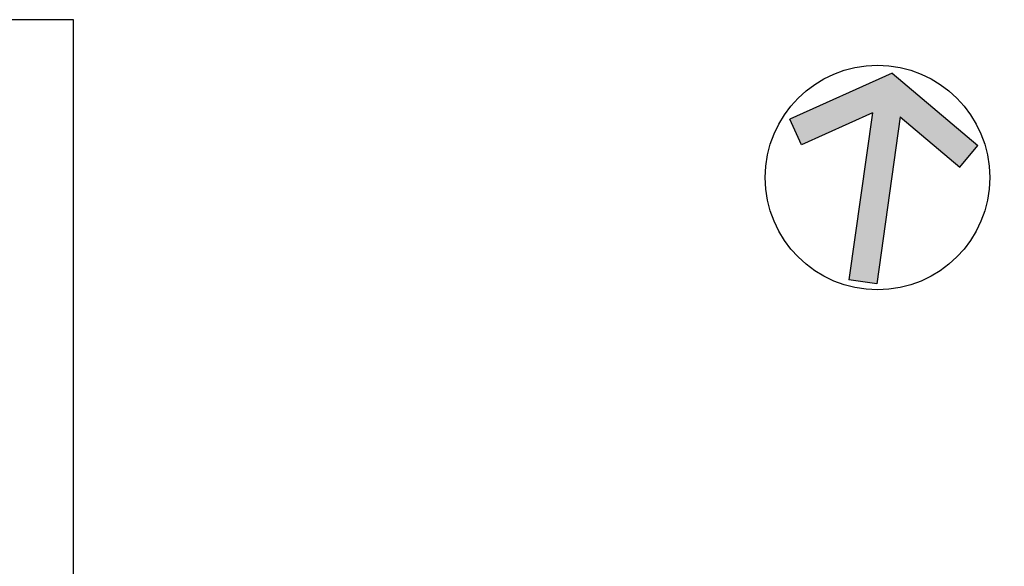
# Model space of a CAD drawing. Header units: millimetres. Extents: x -5207 to 173417, y -28809 to -6400.
# Tile 59 of 256: x 744 to 1940, y -10457 to -9793. Entities that reach past the tile are written whole.
import ezdxf

# ---------------------------------------------------------------- set-up
doc = ezdxf.new("R2010")
doc.units = ezdxf.units.MM
doc.layers.add('mr_ściany', color=7, linetype='Continuous', lineweight=30)

# ---------------------------------------------------------------- blocks, each defined once
blk = doc.blocks.new('ZA_NARW0')
at = {"ltscale": 2}
blk.add_hatch(color=256, dxfattribs=at).paths.add_polyline_path([(0.0625, 0.2818), (0.3559, 0.0974), (0.4224, 0.2033), (0, 0.4688), (-0.4224, 0.2033), (-0.3559, 0.0974), (-0.0625, 0.2818), (-0.0625, -0.4688), (0.0625, -0.4688)])
for p, q in [((0, 0.4688), (-0.4224, 0.2033)), ((0, 0.4688), (0.4224, 0.2033)), ((-0.0625, 0.2818), (-0.3559, 0.0974)), ((-0.0625, 0.2818), (-0.0625, -0.4688)), ((0.0625, 0.2818), (0.0625, -0.4688)), ((0.0625, 0.2818), (0.3559, 0.0974)), ((-0.3559, 0.0974), (-0.4224, 0.2033)), ((0.3559, 0.0974), (0.4224, 0.2033)), ((0.4224, 0.2033), (0.4224, 0.2033)), ((0.0625, -0.4688), (-0.0625, -0.4688))]:
    blk.add_line(p, q)
blk.add_circle((0, 0), 0.5)

msp = doc.modelspace()

# ---------------------------------------------------------------- linework, layer by layer
at = {"layer": 'mr_ściany', "ltscale": 2}
msp.add_lwpolyline([(-2650.8122, -12960.2708), (-1518.8122, -12960.2708), (-1518.8122, -13270.2708), (-1025.8122, -13270.2708), (-1025.8122, -12960.2708), (655.1878, -12960.2708), (655.1878, -13402.2708), (1821.1878, -13402.2708), (1821.1878, -12222.2708), (1935.1878, -12222.2708), (1935.1878, -11655.2708), (1823.1878, -11655.2708), (1823.1878, -10468.2708), (809.1878, -10468.2708), (809.1878, -9793.2708), (-708.8122, -9793.2708), (-708.8122, -10490.2708), (-1813.8122, -10490.2708), (-1813.8122, -9798.2708), (-3333.8122, -9798.2708), (-3333.8122, -10471.2708), (-4351.8122, -10471.2708), (-4351.8122, -11110.2708)], dxfattribs=at)

# ---------------------------------------------------------------- block references
at = {"xscale": 272.8386910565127, "yscale": 272.8386910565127, "zscale": 45.47311517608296, "rotation": 351.9999999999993}
msp.add_blockref('ZA_NARW0', (1786.1197, -9985.0009), dxfattribs=at)

doc.saveas('drawing.dxf')
